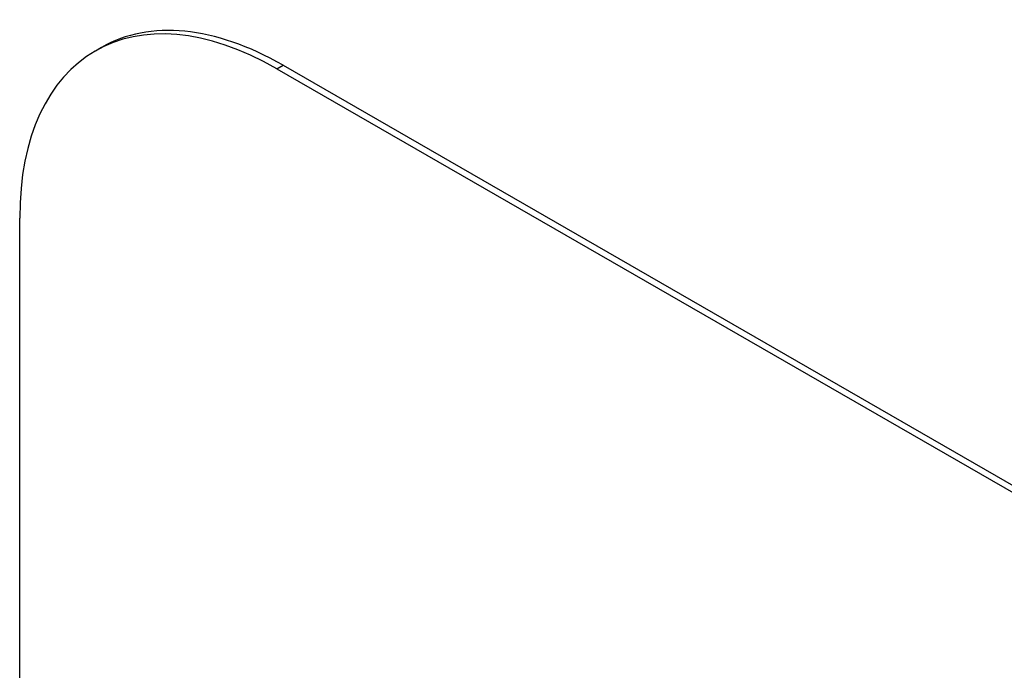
# Model space of a CAD drawing. Header units: inches. Extents: x 11 to 342, y 26 to 169.
# Tile 188 of 218: x 314.395 to 315.072, y 148.041 to 148.488. Entities that reach past the tile are written whole.
import ezdxf

# ---------------------------------------------------------------- set-up
doc = ezdxf.new("R2010")
doc.units = ezdxf.units.IN
doc.header["$MEASUREMENT"] = 0
doc.layers.add('Visible Edges(ANSI)', color=7, linetype='Continuous', lineweight=25)
doc.layers.add('Visible Tangent Edges(ANSI)', color=7, linetype='Continuous', lineweight=25)

msp = doc.modelspace()

# ---------------------------------------------------------------- linework, layer by layer
at = {"layer": 'Visible Edges(ANSI)'}
for p, q in [((314.45172, 148.46924), (314.44747, 148.46679)), ((314.57647, 148.45698), (316.69779, 147.23539)), ((314.57223, 148.45453), (316.69355, 147.23295)), ((314.39546, 147.12563), (314.39546, 148.35195))]:
    msp.add_line(p, q, dxfattribs=at)
for centre, end_param in [((314.57223, 148.25015), 7.070517), ((314.57647, 148.25259), 6.283185)]:
    msp.add_ellipse(centre, major_axis=(-0.12476, 0.21665), ratio=0.578093, start_param=5.499721, end_param=end_param, dxfattribs=at)
at = {"layer": 'Visible Tangent Edges(ANSI)'}
msp.add_line((314.57223, 148.45453), (314.57647, 148.45698), dxfattribs=at)

doc.saveas('drawing.dxf')
